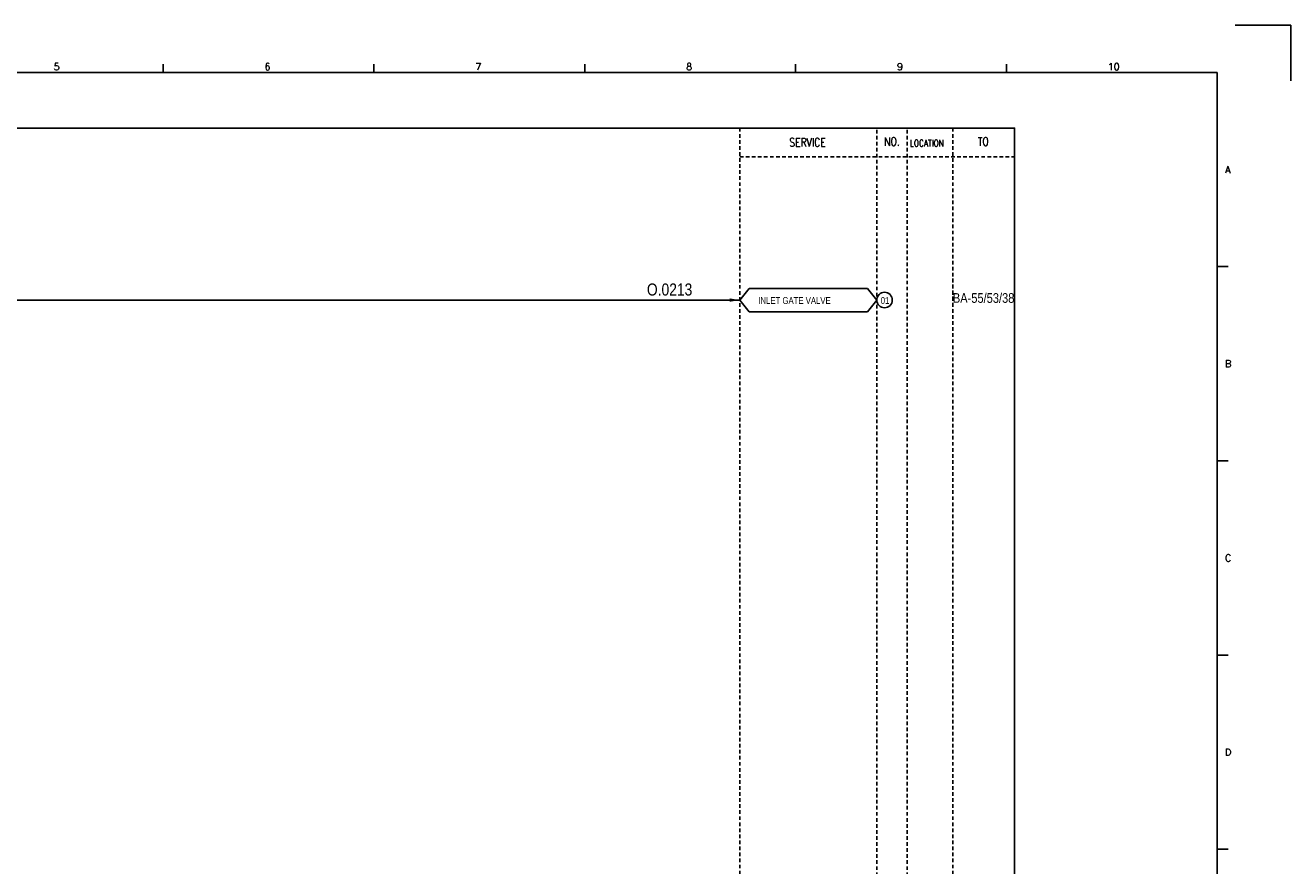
# Model space of a CAD drawing. Extents: x 2303 to 3269, y -97 to 585.
# Tile 3 of 3: x 2745 to 3269, y 238 to 585. Entities that reach past the tile are written whole.
import ezdxf
from ezdxf.enums import TextEntityAlignment as Align

# ---------------------------------------------------------------- set-up
doc = ezdxf.new("R2010")
doc.units = 0
doc.header["$MEASUREMENT"] = 0
doc.linetypes.add('HIDDEN', pattern=[4, 1.5, -1, 1.5])
doc.layers.get('0').update_dxf_attribs({"linetype": 'CONTINUOUS'})
doc.layers.get('DEFPOINTS').update_dxf_attribs({"linetype": 'CONTINUOUS'})
for name, color, linetype in [('CON', 4, 'CONTINUOUS'), ('DCS', 7, 'CONTINUOUS'), ('HID', 2, 'HIDDEN'), ('圖框CON', 4, 'CONTINUOUS'), ('框線', 6, 'CONTINUOUS')]:
    doc.layers.add(name, color=color, linetype=linetype)
doc.styles.add('DAYUKP', font='complex', dxfattribs={"bigfont": 'DAYUKP.SHX'})
doc.styles.add('ROMANS', font='romans', dxfattribs={"width": 0.8})
doc.styles.add('style3', font='ARIALN.TTF')

# ---------------------------------------------------------------- blocks, each defined once
blk = doc.blocks.new('LEADER')
at = {"layer": 'CON'}
blk.add_solid([(0.85, -0.57), (0.85, -1.57), (3.85, -1.07)], dxfattribs=at)
blk = doc.blocks.new('1')
at = {"layer": 'DEFPOINTS'}
blk.add_lwpolyline([(2189, 689.33), (2211.97, 689.33), (2211.97, 666.36)], dxfattribs=at)
at = {"layer": '圖框CON'}
for p, q in [((1745.08, 669.85), (1745.08, 673.29)), ((1832.37, 669.85), (1832.37, 673.29)), ((1919.66, 669.85), (1919.66, 673.29)), ((2006.95, 669.85), (2006.95, 673.29)), ((2094.24, 669.85), (2094.24, 673.29)), ((2186.14, 589.41), (2181.53, 589.41)), ((2186.14, 509.01), (2181.53, 509.01)), ((2186.14, 428.61), (2181.53, 428.61)), ((2186.14, 348.2), (2181.53, 348.2))]:
    blk.add_line(p, q, dxfattribs=at)
at = {"layer": '框線'}
for p, q in [((2181.53, 669.81), (1308.62, 669.81)), ((2181.53, 26.6), (2181.53, 669.81))]:
    blk.add_line(p, q, dxfattribs=at)
at = {"style": 'DAYUKP'}
for s, height, p in [('5', 2.87, (1699.8, 670.78)), ('6', 2.87, (1787.1, 670.78)), ('7', 2.87, (1874.39, 670.78)), ('8', 2.87, (1961.68, 670.78)), ('9', 2.87, (2048.97, 670.78)), ('10', 2.871, (2136.26, 670.78))]:
    blk.add_text(s, height=height, dxfattribs=at).set_placement(p)
for s, p in [('A', (2184.79, 629.6)), ('B', (2184.79, 549.2)), ('C', (2184.79, 468.8)), ('D', (2184.79, 388.39))]:
    blk.add_text(s, height=2.87, dxfattribs=at).set_placement(p, align=Align.MIDDLE_LEFT)

msp = doc.modelspace()

# ---------------------------------------------------------------- linework, layer by layer
at = {"layer": 'CON'}
msp.add_line((2717.4, 471.72), (3040.67, 471.72), dxfattribs=at)
at = {"layer": 'CON', "color": 6}
for p, q in [((3040.67, 471.72), (3044.57, 476.54)), ((3040.67, 471.72), (3044.57, 466.91)), ((3093.47, 476.54), (3044.57, 476.54)), ((3097.37, 471.72), (3093.47, 476.54)), ((3097.37, 471.72), (3093.47, 466.91)), ((3044.57, 466.91), (3093.47, 466.91))]:
    msp.add_line(p, q, dxfattribs=at)
at = {"layer": 'CON'}
msp.add_lwpolyline([(2440.42, 542.96), (3154.42, 542.96), (3154.42, 43.15), (2440.42, 43.15)], close=True, dxfattribs=at)
msp.add_circle((3100.59, 471.74), 3.21, dxfattribs=at)
at = {"layer": 'HID'}
for p, q in [((3040.67, 542.96), (3040.67, 43.15)), ((3097.37, 542.26), (3097.37, 43.15)), ((3109.97, 542.26), (3109.97, 43.15)), ((3128.87, 542.96), (3128.87, 43.15)), ((3040.67, 531.05), (3154.42, 531.05)), ((3128.87, 480.65), (3128.87, 468.05))]:
    msp.add_line(p, q, dxfattribs=at)

# ---------------------------------------------------------------- block references
msp.add_blockref('1', (1056.78, -103.84))
at = {"layer": 'CON', "xscale": 1.4, "yscale": 1.4, "zscale": 1.4}
msp.add_blockref('LEADER', (3035.28, 473.22), dxfattribs=at)

# ---------------------------------------------------------------- texts
at = {"layer": 'CON', "style": 'ROMANS', "width": 0.8}
for s, p in [('SERVICE', (3068.71, 537.04)), ('NO.', (3103.67, 537.35)), ('TO', (3141.47, 537.35))]:
    msp.add_text(s, height=3.5, dxfattribs=at).set_placement(p, align=Align.MIDDLE)
msp.add_text('LOCATION', height=2.8, dxfattribs=at).set_placement((3111.11, 534.45), align=Align.BOTTOM_LEFT)
at = {"layer": 'CON', "style": 'style3'}
for s, p in [('INLET GATE VALVE', (3048.34, 469.3)), ('01', (3099.01, 469.32))]:
    msp.add_text(s, height=2.8, dxfattribs=at).set_placement(p, align=Align.BOTTOM_LEFT)
msp.add_text('BA-55/53/38', height=4, dxfattribs=at).set_placement((3128.87, 470.59))
at = {"layer": 'DCS', "linetype": 'ByBlock', "style": 'style3'}
msp.add_text('O.0213', height=5, dxfattribs=at).set_placement((3002.2, 473.6))

doc.saveas('drawing.dxf')
